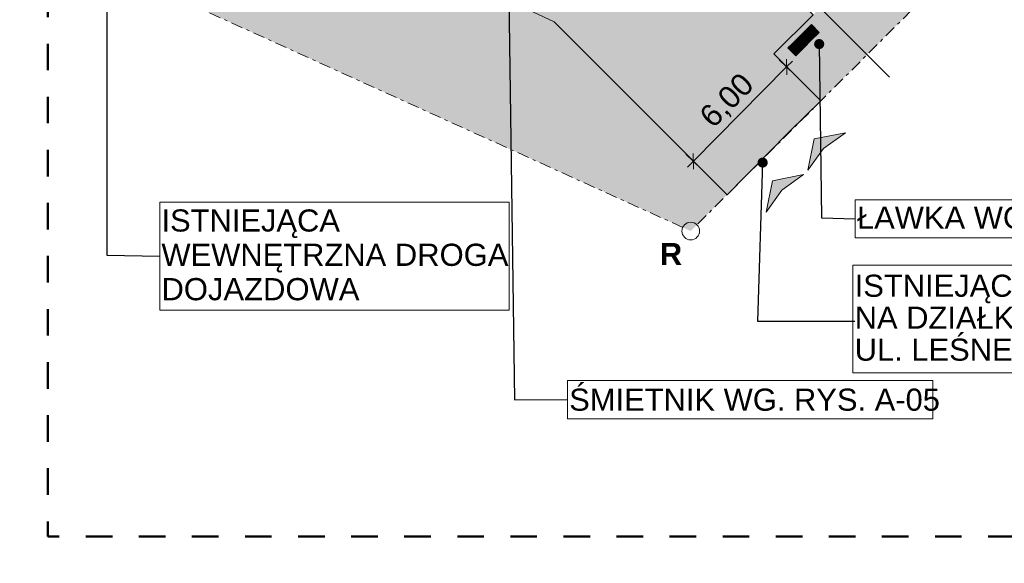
# Model space of a CAD drawing. Header units: millimetres. Extents: x 85983 to 6689246, y 628102 to 1220745.
# Tile 4 of 19: x 686304 to 730829, y 780131 to 804713. Entities that reach past the tile are written whole.
import ezdxf
from ezdxf.xclip import XClip

# ---------------------------------------------------------------- set-up
doc = ezdxf.new("R2010")
doc.units = ezdxf.units.MM
doc.header["$MEASUREMENT"] = 0
doc.header["$XCLIPFRAME"] = 0
for name, pattern in [('Kropki i Kreski', [670.277762, 352.777767, -176.388884, 0, -141.111112]), ('Przerywana długa 2', [2400, 1200, -1200]), ('Przerywana podwójnie', [1093.611073, 529.166651, -211.666656, 141.111112, -211.666656])]:
    doc.linetypes.add(name, pattern=pattern)
for name, color, linetype, lineweight in [('2D - Ogólne_Nr_pióra__21', 7, 'Continuous', 25), ('__ Granica opracowania_Nr_pióra__20', 1, 'Continuous', 13), ('__ Granica opracowania_Nr_pióra__26', 5, 'Continuous', 50), ('__ Powierzchnie utwardzone- projektowane (drogi dojazdowe)_Nr_pióra__38', 30, 'Continuous', 13), ('_MDCP cyfrowa_Nr_pióra__102', 8, 'Continuous', 5), ('Konstrukcja - Belki_Nr_pióra__1', 7, 'Continuous', 13), ('Opisy - Etykiety_Nr_pióra__1', 7, 'Continuous', 13), ('Opisy - Etykiety_Nr_pióra__20', 1, 'Continuous', 13), ('Opisy - Etykiety_Nr_pióra__80', 3, 'Continuous', 13), ('SKMBT_C28023102512110_2_0_Nr_pióra__1', 7, 'Continuous', 13), ('Wymiarowanie - Ogólne_Nr_pióra__1', 7, 'Continuous', 13), ('Wymiarowanie - Ogólne_Nr_pióra__20', 1, 'Continuous', 13)]:
    doc.layers.add(name, color=color, linetype=linetype, lineweight=lineweight)
for name, color, linetype, lineweight, true_color in [('2D - Ogólne_Nr_pióra__82', 7, 'Continuous', 13, 0xaaaaaa), ('__ Powierzchnia biologicznie czynna (las)_Nr_pióra__93', 7, 'Continuous', 13, 0xb5b54a), ('__ Powierzchnie utwardzone- projektowane (drogi dojazdowe)_Nr_pióra__82', 7, 'Continuous', 13, 0xaaaaaa), ('Konstrukcja - Belki_Nr_pióra__69', 7, 'Continuous', 13, 0x71cebe), ('Konstrukcja - Belki_Nr_pióra__90', 7, 'Continuous', 13, 0x00bfbf)]:
    doc.layers.add(name, color=color, linetype=linetype, lineweight=lineweight, true_color=true_color)
for name, color, linetype in [('2D - Rysunki i Obrazki', 7, 'Continuous'), ('__ Granica opracowania', 7, 'Continuous'), ('Konstrukcja - Belki', 7, 'Continuous'), ('Opisy - Etykiety', 7, 'Continuous'), ('Wymiarowanie - Ogólne', 7, 'Continuous')]:
    doc.layers.add(name, color=color, linetype=linetype)
doc.styles.add('STYL_AUTOMATYCZNY_1', font='arial.ttf')
doc.styles.add('STYL_AUTOMATYCZNY_2', font='arial.ttf')
doc.dimstyles.new('STYL_AUTOMATYCZNY__1', dxfattribs={"dimtxt": 1000, "dimasz": 475, "dimexe": 0.18, "dimexo": 0.0625, "dimgap": 0, "dimtad": 1, "dimlfac": 0.001, "dimzin": 0, "dimdsep": 46, "dimtxsty": 'STYL_AUTOMATYCZNY_1', "dimblk": 'ARROWHEAD_6', "dimblk1": 'ARROWHEAD_6', "dimblk2": 'ARROWHEAD_6', "dimcen": 0.09, "dimse1": 1, "dimse2": 1, "dimclrd": 7, "dimclre": 7, "dimclrt": 1, "dimazin": 0, "dimtfac": 1, "dimtdec": 4, "dimtmove": 2, "dimatfit": 3, "dimfxl": 1, "dimtolj": 1, "dimtzin": 0, "dimarcsym": 0})
doc.dimstyles.new('STYL_AUTOMATYCZNY__2', dxfattribs={"dimtxt": 1000, "dimasz": 475, "dimexe": 0.18, "dimexo": 0.0625, "dimgap": 0, "dimtad": 1, "dimlfac": 0.001, "dimzin": 0, "dimdsep": 46, "dimtxsty": 'STYL_AUTOMATYCZNY_1', "dimblk": 'ARROWHEAD_6', "dimblk1": 'ARROWHEAD_6', "dimblk2": 'ARROWHEAD_6', "dimcen": 0.09, "dimse1": 1, "dimse2": 1, "dimclrd": 7, "dimclre": 7, "dimclrt": 1, "dimazin": 0, "dimtfac": 1, "dimtdec": 4, "dimtmove": 0, "dimatfit": 3, "dimfxl": 1, "dimtolj": 1, "dimtzin": 0, "dimarcsym": 0})
doc.dimstyles.new('STYL_AUTOMATYCZNY__3', dxfattribs={"dimtxt": 0.18, "dimasz": 912, "dimexe": 0.18, "dimexo": 0.0625, "dimgap": 0, "dimtad": 0, "dimtih": 1, "dimtoh": 1, "dimdec": 4, "dimzin": 0, "dimdsep": 46, "dimcen": 0.09, "dimadec": 0, "dimazin": 0, "dimtfac": 1, "dimtdec": 4, "dimtmove": 0, "dimatfit": 3, "dimldrblk": 'ARROWHEAD_11', "dimfxl": 1, "dimtolj": 1, "dimtzin": 0, "dimarcsym": 0})
picture_1 = doc.add_image_def('image1.tif', size_in_pixel=(12377, 8750))

# ---------------------------------------------------------------- blocks, each defined once
blk = doc.blocks.new('Rysunek_1_2', base_point=(505117, 924424))
at = {"layer": 'SKMBT_C28023102512110_2_0_Nr_pióra__1', "color": 7, "lineweight": 13}
image = blk.add_image(picture_1, insert=(85983, 628102), size_in_units=(838268, 592643), dxfattribs=at)
image.set_boundary_path([(-0.5, -0.5), (12376.5, 8749.5)])
blk = doc.blocks.new('Belka_11_4', base_point=(721143, 803530))
at = {"layer": 'Konstrukcja - Belki_Nr_pióra__1', "color": 7, "linetype": 'Continuous', "lineweight": 13}
for p, q in [((721047, 803434), (721224, 803611)), ((721047, 803434), (721401, 803081)), ((721224, 803611), (721578, 803257)), ((721401, 803081), (721578, 803257))]:
    blk.add_line(p, q, dxfattribs=at)
at = {"layer": 'Konstrukcja - Belki_Nr_pióra__69', "color": 123, "linetype": 'Kropki i Kreski', "lineweight": 13, "true_color": 0x71cebe}
blk.add_line((721143, 803530), (721496, 803176), dxfattribs=at)
blk = doc.blocks.new('Belka_12_4', base_point=(722012, 804399))
at = {"layer": 'Konstrukcja - Belki_Nr_pióra__1', "color": 7, "linetype": 'Continuous', "lineweight": 13}
for p, q in [((721931, 804318), (722108, 804495)), ((721931, 804318), (722285, 803964)), ((722108, 804495), (722461, 804141)), ((722285, 803964), (722461, 804141))]:
    blk.add_line(p, q, dxfattribs=at)
at = {"layer": 'Konstrukcja - Belki_Nr_pióra__69', "color": 123, "linetype": 'Kropki i Kreski', "lineweight": 13, "true_color": 0x71cebe}
blk.add_line((722012, 804399), (722366, 804046), dxfattribs=at)
blk = doc.blocks.new('Belka_13_4', base_point=(721079, 803430))
at = {"layer": 'Konstrukcja - Belki', "linetype": 'Continuous', "lineweight": 0, "true_color": 0xffffff}
blk.add_hatch(color=7, dxfattribs=at).paths.add_polyline_path([(721061, 803448), (721096, 803413), (722129, 804445), (722094, 804481)])
at = {"layer": 'Konstrukcja - Belki_Nr_pióra__90', "color": 132, "linetype": 'Continuous', "lineweight": 13, "true_color": 0x00bfbf}
for p, q in [((721061, 803448), (722094, 804481)), ((721096, 803413), (722129, 804445))]:
    blk.add_line(p, q, dxfattribs=at)
blk = doc.blocks.new('Belka_14_4', base_point=(721352, 803158))
at = {"layer": 'Konstrukcja - Belki', "linetype": 'Continuous', "lineweight": 0, "true_color": 0xffffff}
blk.add_hatch(color=7, dxfattribs=at).paths.add_polyline_path([(721334, 803176), (721370, 803140), (722402, 804173), (722367, 804208)])
at = {"layer": 'Konstrukcja - Belki_Nr_pióra__90', "color": 132, "linetype": 'Continuous', "lineweight": 13, "true_color": 0x00bfbf}
for p, q in [((721334, 803176), (722367, 804208)), ((721370, 803140), (722402, 804173))]:
    blk.add_line(p, q, dxfattribs=at)
blk = doc.blocks.new('Belka_15_4', base_point=(721397, 803112))
at = {"layer": 'Konstrukcja - Belki', "linetype": 'Continuous', "lineweight": 0, "true_color": 0xffffff}
blk.add_hatch(color=7, dxfattribs=at).paths.add_polyline_path([(721380, 803130), (721415, 803095), (722447, 804127), (722412, 804162)])
at = {"layer": 'Konstrukcja - Belki_Nr_pióra__90', "color": 132, "linetype": 'Continuous', "lineweight": 13, "true_color": 0x00bfbf}
for p, q in [((721380, 803130), (722412, 804162)), ((721415, 803095), (722447, 804127))]:
    blk.add_line(p, q, dxfattribs=at)
blk = doc.blocks.new('Belka_16_4', base_point=(721306, 803203))
at = {"layer": 'Konstrukcja - Belki', "linetype": 'Continuous', "lineweight": 0, "true_color": 0xffffff}
blk.add_hatch(color=7, dxfattribs=at).paths.add_polyline_path([(721289, 803221), (721324, 803186), (722356, 804218), (722321, 804253)])
at = {"layer": 'Konstrukcja - Belki_Nr_pióra__90', "color": 132, "linetype": 'Continuous', "lineweight": 13, "true_color": 0x00bfbf}
for p, q in [((721289, 803221), (722321, 804253)), ((721324, 803186), (722356, 804218))]:
    blk.add_line(p, q, dxfattribs=at)
blk = doc.blocks.new('Belka_17_4', base_point=(721261, 803249))
at = {"layer": 'Konstrukcja - Belki', "linetype": 'Continuous', "lineweight": 0, "true_color": 0xffffff}
blk.add_hatch(color=7, dxfattribs=at).paths.add_polyline_path([(721243, 803266), (721279, 803231), (722311, 804263), (722276, 804299)])
at = {"layer": 'Konstrukcja - Belki_Nr_pióra__90', "color": 132, "linetype": 'Continuous', "lineweight": 13, "true_color": 0x00bfbf}
for p, q in [((721243, 803266), (722276, 804299)), ((721279, 803231), (722311, 804263))]:
    blk.add_line(p, q, dxfattribs=at)
blk = doc.blocks.new('Belka_18_4', base_point=(721215, 803294))
at = {"layer": 'Konstrukcja - Belki', "linetype": 'Continuous', "lineweight": 0, "true_color": 0xffffff}
blk.add_hatch(color=7, dxfattribs=at).paths.add_polyline_path([(721198, 803312), (721233, 803277), (722266, 804309), (722230, 804344)])
at = {"layer": 'Konstrukcja - Belki_Nr_pióra__90', "color": 132, "linetype": 'Continuous', "lineweight": 13, "true_color": 0x00bfbf}
for p, q in [((721198, 803312), (722230, 804344)), ((721233, 803277), (722266, 804309))]:
    blk.add_line(p, q, dxfattribs=at)
blk = doc.blocks.new('Belka_19_4', base_point=(721170, 803340))
at = {"layer": 'Konstrukcja - Belki', "linetype": 'Continuous', "lineweight": 0, "true_color": 0xffffff}
blk.add_hatch(color=7, dxfattribs=at).paths.add_polyline_path([(721152, 803357), (721188, 803322), (722220, 804354), (722185, 804390)])
at = {"layer": 'Konstrukcja - Belki_Nr_pióra__90', "color": 132, "linetype": 'Continuous', "lineweight": 13, "true_color": 0x00bfbf}
for p, q in [((721152, 803357), (722185, 804390)), ((721188, 803322), (722220, 804354))]:
    blk.add_line(p, q, dxfattribs=at)
blk = doc.blocks.new('Belka_20_4', base_point=(721125, 803385))
at = {"layer": 'Konstrukcja - Belki', "linetype": 'Continuous', "lineweight": 0, "true_color": 0xffffff}
blk.add_hatch(color=7, dxfattribs=at).paths.add_polyline_path([(721107, 803403), (721142, 803367), (722175, 804400), (722139, 804435)])
at = {"layer": 'Konstrukcja - Belki_Nr_pióra__90', "color": 132, "linetype": 'Continuous', "lineweight": 13, "true_color": 0x00bfbf}
for p, q in [((721107, 803403), (722139, 804435)), ((721142, 803367), (722175, 804400))]:
    blk.add_line(p, q, dxfattribs=at)
blk = doc.blocks.new('Linia_4_4', base_point=(733866, 812374))
at = {"layer": '__ Granica opracowania_Nr_pióra__20', "color": 1, "linetype": 'Przerywana podwójnie', "lineweight": 13}
blk.add_line((733583, 812091), (716932, 795440), dxfattribs=at)
at = {"layer": '__ Granica opracowania_Nr_pióra__20', "color": 1, "linetype": 'Continuous', "lineweight": 13}
for centre in [(733866, 812374), (716649, 795157)]:
    blk.add_circle(centre, 400, dxfattribs=at)
blk = doc.blocks.new('Linia_5_4', base_point=(716649, 795157))
at = {"layer": '__ Granica opracowania_Nr_pióra__20', "color": 1, "linetype": 'Przerywana podwójnie', "lineweight": 13}
blk.add_line((716285, 795322), (655451, 822897), dxfattribs=at)
at = {"layer": '__ Granica opracowania_Nr_pióra__20', "color": 1, "linetype": 'Continuous', "lineweight": 13}
blk.add_circle((716649, 795157), 400, dxfattribs=at)
blk = doc.blocks.new('*D32')
at = {"layer": 'Wymiarowanie - Ogólne_Nr_pióra__1', "color": 7, "linetype": 'Continuous', "lineweight": 13}
for p, q in [((727610, 810007), (726903, 810007)), ((727257, 810007), (729378, 807886)), ((729047, 807554), (729709, 808217)), ((729024, 807886), (729732, 807886)), ((729378, 807886), (729643, 807621))]:
    blk.add_line(p, q, dxfattribs=at)
blk = doc.blocks.new('ARROWHEAD_6')
at = {"color": 0, "linetype": 'Continuous', "lineweight": 0}
for p, q in [((0, 0), (-1, 0)), ((-0.5, -0.5), (0.5, 0.5))]:
    blk.add_line(p, q, dxfattribs=at)
blk = doc.blocks.new('*D36')
at = {"layer": 'Wymiarowanie - Ogólne_Nr_pióra__1', "color": 7, "linetype": 'Continuous', "lineweight": 13}
for p, q in [((721320, 802245), (720653, 802905)), ((720989, 802221), (720985, 802928)), ((720987, 802575), (721250, 802841)), ((716767, 798310), (720987, 802575)), ((717100, 797980), (716434, 798639)), ((716765, 798663), (716769, 797956)), ((716503, 798043), (716767, 798310))]:
    blk.add_line(p, q, dxfattribs=at)
at = {"layer": 'Wymiarowanie - Ogólne_Nr_pióra__20', "color": 1, "lineweight": 13, "insert": (717796, 799634), "char_height": 1000, "attachment_point": 7, "rotation": 45.3066, "style": 'STYL_AUTOMATYCZNY_1'}
blk.add_mtext('\\A1;{\\pql;\\fArial|b0|i0|c238|p0;\\W1.000000;6,00}', dxfattribs=at)
blk = doc.blocks.new('ARROWHEAD_11')
at = {"color": 0, "linetype": 'Continuous', "lineweight": 0}
blk.add_line((0, 0), (-1, 0), dxfattribs=at)
at = {"color": 0, "linetype": 'Continuous', "lineweight": 0, "const_width": 0.25, "flags": 128}
blk.add_lwpolyline([(-0.125, 0, 1), (0.125, 0, 1)], format="xyb", close=True, dxfattribs=at)
blk = doc.blocks.new('Symbol wejścia 27')
at = {"layer": 'Opisy - Etykiety', "linetype": 'Continuous', "lineweight": 0, "true_color": 0x000000}
blk.add_hatch(color=18, dxfattribs=at).paths.add_polyline_path([(0, 0), (1200, 200), (2400, 0), (1200, 800)])
at = {"layer": 'Opisy - Etykiety_Nr_pióra__1', "color": 7, "linetype": 'Continuous', "lineweight": 13}
for p, q in [((0, 0), (1200, 800)), ((2400, 0), (1200, 800)), ((0, 0), (1200, 200)), ((2400, 0), (1200, 200))]:
    blk.add_line(p, q, dxfattribs=at)
blk = doc.blocks.new('Symbol wejścia 27_2')
at = {"layer": 'Opisy - Etykiety_Nr_pióra__80', "linetype": 'Continuous', "lineweight": 13}
blk.add_hatch(color=3, dxfattribs=at).paths.add_polyline_path([(0, 0), (1200, 200), (2400, 0), (1200, 800)])
at = {"layer": 'Opisy - Etykiety_Nr_pióra__80', "color": 3, "linetype": 'Continuous', "lineweight": 13}
for p, q in [((0, 0), (1200, 800)), ((2400, 0), (1200, 800)), ((0, 0), (1200, 200)), ((2400, 0), (1200, 200))]:
    blk.add_line(p, q, dxfattribs=at)

msp = doc.modelspace()

# ---------------------------------------------------------------- hatches: boundary and pattern name
at = {"layer": '__ Powierzchnia biologicznie czynna (las)_Nr_pióra__93', "linetype": 'Continuous', "lineweight": 0, "true_color": 0x5a5a25}
for points in [[(248124.203, 749057.088), (257038.48, 749303.325), (256679.938, 745964.291), (271820.615, 746636.469), (363669.04, 798799.998), (401784.659, 816869.624), (454017.172, 839738.995), (499755.914, 853573.553), (605632.631, 846232.767), (657300.469, 832398.21), (707111.986, 809095.826), (712564.902, 814548.742), (716100.436, 818084.275), (725717.088, 808467.623), (720413.787, 803164.322), (722535.108, 801043.002), (733866.166, 812374.06), (739581.61, 815143.898), (724249.514, 830475.994), (706096.272, 812322.752), (658823.867, 833839.652), (606449.744, 847984.488), (499216.595, 856012.639), (453723.744, 842441.242), (402253.969, 820244.177), (362738.042, 801727.052), (271566.348, 750035.753), (248124.203, 749338.611)], [(248083.616, 739028.003), (248083.616, 738975.606), (277343.728, 739845.768), (367723.466, 791088.054), (406960.013, 809474.261), (457107.318, 831099.122), (501762.016, 844420.481), (604474.548, 836730.773), (655087.021, 823061.711), (716649.403, 795157.298), (718292.496, 796800.39), (710474.928, 804617.958), (657633.814, 829337.621), (606679.687, 842981.076), (500860.914, 850317.844), (456260.964, 836827.735), (364257.069, 796544.949), (271932.728, 744111.133), (256406.934, 743421.858), (255960.616, 739265.397)]]:
    msp.add_hatch(color=59, dxfattribs=at).paths.add_polyline_path(points)
at = {"layer": '__ Powierzchnie utwardzone- projektowane (drogi dojazdowe)_Nr_pióra__38', "linetype": 'Continuous', "lineweight": 0, "true_color": 0xffbf7f}
msp.add_hatch(color=31, dxfattribs=at).paths.add_polyline_path([(184773.195, 747342.357), (193127.545, 745166.374, -0.880076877), (193216.092, 745155.031, -0.054805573), (193215.017, 745145.255), (205797.167, 742344.808, -0.896084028), (205886.092, 742335.031, -0.012099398), (205886.039, 742332.854), (216326.144, 741827.208, -0.961524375), (216416.071, 741826.384), (230296.112, 742243.679, -0.007513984), (230296.092, 742245.031, -0.977628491), (230386.046, 742247.067), (245756.138, 742942.996, -0.011312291), (245756.092, 742945.031, -0.977542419), (245846.045, 742947.075), (256407.501, 743427.141), (256406.934, 743421.858), (271932.728, 744111.133), (364257.069, 796544.949), (456260.964, 836827.735), (500860.914, 850317.844), (606679.687, 842981.076), (657633.814, 829337.621), (710474.928, 804617.958), (718292.496, 796800.39), (721106.307, 799644.481), (722535.108, 801043.002), (720413.787, 803164.322), (722181.554, 804932.089), (712564.902, 814548.742), (707111.986, 809095.826), (657300.469, 832398.21), (605632.631, 846232.767), (499755.914, 853573.553), (454017.172, 839738.995), (401784.659, 816869.624), (363669.04, 798799.998), (271820.615, 746636.469), (256679.938, 745964.291), (256673.905, 745908.114), (245596.048, 745417.024), (245506.137, 745413.024), (229916.047, 744717.038, -0.011153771), (229916.092, 744715.031, -0.993462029), (229826.096, 744714.441), (216196.088, 744535.622, -0.003279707), (216196.092, 744535.031, -0.999999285), (216106.092, 744535.031, -0.007573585), (216106.112, 744536.394), (212597.969, 744642.702, 0.001142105), (209926.982, 744593.354), (209474.806, 744583.792, -0.002230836), (208787.621, 744570.507, -0.005246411), (207483.278, 744562.158), (207400.905, 744562.527, 0.012630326), (206412.048, 744539.896, -0.078608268), (204890.801, 744703.99, -0.011565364), (204638.334, 744772.837, 0.011441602), (203269.446, 745111.672), (203140.377, 745140.212, -0.006256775), (201102.226, 745617.855, -0.001008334), (200746.467, 745706.323), (200339.268, 745807.58, 0.004418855), (199174.068, 746082.603, -0.0134412), (198554.588, 746228.135, -0.015311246), (198151.735, 746341.933, 0.001024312), (198110.87, 746354.95, 0.035796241), (197830.557, 746419.448, -0.006649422), (197812.762, 746422.061, -0.055286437), (197590.468, 746474.034, -0.138202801), (197403.669, 746610.41), (197276.281, 746636.813), (193855.155, 747345.898, -0.902700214), (193766.092, 747355.031, -0.07964149), (193768.346, 747369.097), (185283.837, 750160.966, -0.369739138), (185233.758, 750130.633)])

# ---------------------------------------------------------------- linework, layer by layer
at = {"layer": '2D - Ogólne_Nr_pióra__21', "color": 7, "linetype": 'Continuous', "lineweight": 25, "flags": 128}
for points in [[(721966.511, 804282.686), (721976.613, 804272.585), (722139.248, 804435.219), (722129.146, 804445.321)], [(722011.968, 804237.229), (722022.07, 804227.128), (722188.24, 804393.298), (722178.138, 804403.399)], [(722057.425, 804191.772), (722067.527, 804181.671), (722233.697, 804347.841), (722223.595, 804357.942)], [(722107.933, 804494.818), (722093.791, 804480.676), (722447.344, 804127.123), (722461.486, 804141.265)], [(722102.882, 804146.315), (722112.984, 804136.214), (722279.154, 804302.384), (722269.052, 804312.486)], [(722148.339, 804100.859), (722158.44, 804090.757), (722324.611, 804256.927), (722314.509, 804267.029)], [(722193.796, 804055.402), (722203.897, 804045.3), (722370.067, 804211.47), (722359.966, 804221.572)], [(722239.253, 804009.945), (722249.354, 803999.843), (722415.524, 804166.013), (722405.423, 804176.115)], [(721061.033, 803447.918), (721047.283, 803434.168), (721400.836, 803080.615), (721414.586, 803094.365)], [(721096.388, 803412.563), (721106.489, 803402.461), (721269.506, 803565.478), (721259.405, 803575.579)], [(721141.845, 803367.106), (721151.946, 803357.004), (721314.963, 803520.021), (721304.862, 803530.122)], [(721187.302, 803321.649), (721197.403, 803311.547), (721360.42, 803474.564), (721350.318, 803484.666)], [(721232.759, 803276.192), (721242.86, 803266.09), (721405.877, 803429.107), (721395.775, 803439.209)], [(721278.598, 803231.117), (721288.699, 803221.016), (721451.334, 803383.65), (721441.232, 803393.752)], [(721324.054, 803185.66), (721334.156, 803175.559), (721496.791, 803338.193), (721486.689, 803348.295)], [(721369.129, 803139.821), (721379.231, 803129.72), (721542.247, 803292.737), (721532.146, 803302.838)]]:
    msp.add_lwpolyline(points, close=True, dxfattribs=at)
at = {"layer": '2D - Ogólne_Nr_pióra__82', "color": 253, "linetype": 'Continuous', "lineweight": 13, "true_color": 0xaaaaaa, "flags": 128}
for points in [[(721061.033, 803447.918), (722093.791, 804480.676), (722129.146, 804445.321), (721096.388, 803412.563)], [(721106.872, 803402.843), (722139.248, 804435.219), (722174.603, 804399.864), (721142.227, 803367.488)], [(721152.328, 803357.386), (722184.704, 804389.762), (722220.06, 804354.407), (721187.684, 803322.031)], [(721197.785, 803311.929), (722230.161, 804344.305), (722265.517, 804308.95), (721233.141, 803276.574)], [(721243.242, 803266.473), (722275.618, 804298.848), (722310.973, 804263.493), (721278.598, 803231.117)], [(721288.699, 803221.016), (722321.075, 804253.392), (722356.43, 804218.036), (721324.054, 803185.66)], [(721334.156, 803175.559), (722366.532, 804207.935), (722401.887, 804172.579), (721369.511, 803140.204)], [(721379.613, 803130.102), (722411.989, 804162.478), (722447.344, 804127.123), (721414.968, 803094.747)]]:
    msp.add_lwpolyline(points, close=True, dxfattribs=at)
at = {"layer": '__ Granica opracowania_Nr_pióra__26', "color": 5, "linetype": 'Przerywana długa 2', "lineweight": 50, "flags": 128}
msp.add_lwpolyline([(687573.448, 839497.739), (754760.8, 839497.739), (754760.8, 781350.141), (687573.448, 781350.141)], close=True, dxfattribs=at)
at = {"layer": '__ Powierzchnie utwardzone- projektowane (drogi dojazdowe)_Nr_pióra__82', "color": 253, "linetype": 'Continuous', "lineweight": 13, "true_color": 0xaaaaaa, "flags": 128}
msp.add_lwpolyline([(500860.914, 850317.844), (606679.687, 842981.076), (657633.814, 829337.621), (710474.928, 804617.958), (718292.496, 796800.39), (721106.307, 799644.481), (722535.108, 801043.002), (720413.787, 803164.322), (722181.554, 804932.089), (712564.902, 814548.742), (707111.986, 809095.826), (657300.469, 832398.21), (605632.631, 846232.767), (499755.914, 853573.553)], dxfattribs=at)
at = {"layer": '_MDCP cyfrowa_Nr_pióra__102', "color": 8, "linetype": 'Continuous', "lineweight": 5}
msp.add_line((722500.61, 805251.145), (725640.562, 802111.193), dxfattribs=at)

# ---------------------------------------------------------------- block references
at = {"layer": '2D - Rysunki i Obrazki', "color": 151, "linetype": 'Continuous', "lineweight": 13, "true_color": 0x80c2ff}
ref = msp.add_blockref('Rysunek_1_2', (505117.46, 924423.537), dxfattribs=at)
XClip(ref).set_block_clipping_path([(85983.4166999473, 628101.9790052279), (924251.5038686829, 1220745.0959693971)])
at = {"layer": '__ Granica opracowania', "color": 1, "linetype": 'Przerywana podwójnie', "lineweight": 13}
for name, p in [('Linia_5_4', (716649.403, 795157.298)), ('Linia_4_4', (733866.166, 812374.06))]:
    msp.add_blockref(name, p, dxfattribs=at)
at = {"layer": 'Konstrukcja - Belki', "color": 132, "lineweight": 13, "true_color": 0x00bfbf}
for name, p in [('Belka_13_4', (721078.71, 803430.24)), ('Belka_20_4', (721124.549, 803385.166)), ('Belka_19_4', (721170.006, 803339.709)), ('Belka_18_4', (721215.463, 803294.252)), ('Belka_17_4', (721260.92, 803248.795)), ('Belka_16_4', (721306.377, 803203.338)), ('Belka_14_4', (721351.834, 803157.881)), ('Belka_15_4', (721397.29, 803112.424))]:
    msp.add_blockref(name, p, dxfattribs=at)
at = {"layer": 'Konstrukcja - Belki', "color": 7, "lineweight": 13}
for name, p in [('Belka_12_4', (722012.473, 804399.359)), ('Belka_11_4', (721142.742, 803529.627))]:
    msp.add_blockref(name, p, dxfattribs=at)
at = {"layer": 'Opisy - Etykiety', "color": 104, "linetype": 'Continuous', "lineweight": 13, "true_color": 0x029e21, "zscale": 1000, "rotation": 45.00000000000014}
for name, p in [('Symbol wejścia 27', (721948.501, 797904.53)), ('Symbol wejścia 27_2', (720056.932, 796012.961))]:
    msp.add_blockref(name, p, dxfattribs=at)

# ---------------------------------------------------------------- texts
at = {"layer": 'Opisy - Etykiety_Nr_pióra__20', "color": 1, "linetype": 'Continuous', "lineweight": 13, "insert": (715252.085, 794118.541), "char_height": 1000, "attachment_point": 4, "style": 'STYL_AUTOMATYCZNY_2'}
msp.add_mtext('\\A1;{\\pql;\\fArial|b1|i0|c238|p0;\\W1.000000;R}', dxfattribs=at)

# ---------------------------------------------------------------- dimensions: what is measured, and where the dimension line sits
at = {"layer": 'Wymiarowanie - Ogólne', "color": 7, "linetype": 'Continuous', "lineweight": 13}
for base, p1, p2, angle, dimstyle, picture, middle, turn in [((729378.028, 807885.922), (725717.088, 808467.623), (725647.672, 804155.567), 315, 'STYL_AUTOMATYCZNY__1', '*D32', (728569.201, 809684.698), 315), ((720986.708, 802574.916), (718292.496, 796800.39), (722535.108, 801043.002), 45.3066294, 'STYL_AUTOMATYCZNY__2', '*D36', (718351.052, 800906.188), 45.3066294)]:
    dim = msp.add_linear_dim(base=base, p1=p1, p2=p2, angle=angle, dimstyle=dimstyle, dxfattribs=at)
    dim.commit()
    dim.dimension.update_dxf_attribs({"geometry": picture, "text_midpoint": middle, "dimtype": 160, "text_rotation": turn})

# ---------------------------------------------------------------- next in the draw order: wipeouts: each hides what was drawn before it
at = {"color": 7, "linetype": 'Continuous', "lineweight": 13, "ltscale": 5398014.182407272}
msp.add_wipeout([(724087.794, 794842.193), (738424.183, 794842.193), (738424.183, 796573.623), (724087.794, 796573.623)], dxfattribs=at).dxf.layer = 'Opisy - Etykiety_Nr_pióra__1'
at = {"color": 7, "linetype": 'Continuous', "lineweight": 13, "ltscale": 5287407.836337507}
msp.add_wipeout([(692634.822, 791580.826), (708432.612, 791580.826), (708432.612, 796465.915), (692634.822, 796465.915)], dxfattribs=at).dxf.layer = 'Opisy - Etykiety_Nr_pióra__1'
at = {"color": 7, "linetype": 'Continuous', "lineweight": 13, "ltscale": 5326897.418902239}
msp.add_wipeout([(711072.556, 786666.007), (727591.969, 786666.007), (727591.969, 788397.439), (711072.556, 788397.439)], dxfattribs=at).dxf.layer = 'Opisy - Etykiety_Nr_pióra__1'

# ---------------------------------------------------------------- next in the draw order: linework, layer by layer
at = {"layer": 'Opisy - Etykiety_Nr_pióra__1', "color": 7, "linetype": 'Continuous', "lineweight": 13, "flags": 128}
for points in [[(724087.794, 794842.193), (738424.183, 794842.193), (738424.183, 796573.623), (724087.794, 796573.623), (724087.794, 794842.193)], [(692634.822, 791580.826), (708432.612, 791580.826), (708432.612, 796465.915), (692634.822, 796465.915), (692634.822, 791580.826)], [(711072.556, 786666.007), (727591.969, 786666.007), (727591.969, 788397.439), (711072.556, 788397.439), (711072.556, 786666.007)]]:
    msp.add_lwpolyline(points, close=True, dxfattribs=at)

# ---------------------------------------------------------------- next in the draw order: texts
at = {"layer": 'Opisy - Etykiety_Nr_pióra__1', "color": 7, "linetype": 'Continuous', "lineweight": 13, "insert": (692714.822, 794072.705), "char_height": 1000, "attachment_point": 4, "line_spacing_factor": 0.929187, "style": 'STYL_AUTOMATYCZNY_1'}
msp.add_mtext('\\A1;{\\pql;\\fArial|b0|i0|c238|p0;\\W1.000000;ISTNIEJĄCA \\P\\pql;\\fArial|b0|i0|c238|p0;\\W1.000000;WEWNĘTRZNA \\fArial|b0|i0|c238|p0;\\H1.003436x;\\W1.000000;DROGA \\P\\pql;\\fArial|b0|i0|c238|p0;\\W1.000000;DOJAZDOWA}', dxfattribs=at)
at = {"layer": 'Opisy - Etykiety_Nr_pióra__1', "color": 7, "linetype": 'Continuous', "lineweight": 13, "char_height": 1000, "attachment_point": 4, "style": 'STYL_AUTOMATYCZNY_1'}
for s, insert in [('\\A1;{\\pql;\\fArial|b0|i0|c238|p0;\\W1.000000;Ł\\fArial|b0|i0|c238|p0;\\W1.000000;AWKA WG. RYS A-04}', (724167.794, 795756.681)), ('\\A1;{\\pql;\\fArial|b0|i0|c238|p0;\\W1.000000;Ś\\fArial|b0|i0|c238|p0;\\W1.000000;MIETNIK WG. RYS. A-05}', (711152.556, 787523.799))]:
    msp.add_mtext(s, dxfattribs=dict(at, insert=insert))

# ---------------------------------------------------------------- next in the draw order: leaders
at = {"layer": 'Opisy - Etykiety_Nr_pióra__1', "color": 7, "linetype": 'Continuous', "lineweight": 13, "annotation_type": 0, "has_hookline": 1, "hookline_direction": 0}
for points, text_width in [([(690248.303, 815232.535), (690248.303, 794072.705), (692634.822, 794023.37)], 15668.596), ([(708355.759, 810655.716), (708686.037, 787523.799), (711072.556, 787531.723)], 16635), ([(722457.232, 803611.637), (722555.496, 795756.681), (724087.794, 795707.908)], 14594)]:
    msp.add_leader(points, dimstyle='STYL_AUTOMATYCZNY__3', dxfattribs=dict(at, text_width=text_width))

# ---------------------------------------------------------------- next in the draw order: wipeouts: each hides what was drawn before it
at = {"color": 7, "linetype": 'Continuous', "lineweight": 13, "ltscale": 5394442.504303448}
msp.add_wipeout([(723983.163, 788737.681), (748990.689, 788737.681), (748990.689, 793611.971), (723983.163, 793611.971)], dxfattribs=at).dxf.layer = 'Opisy - Etykiety_Nr_pióra__1'

# ---------------------------------------------------------------- next in the draw order: linework, layer by layer
at = {"layer": 'Opisy - Etykiety_Nr_pióra__1', "color": 7, "linetype": 'Continuous', "lineweight": 13, "flags": 128}
msp.add_lwpolyline([(723983.163, 788737.681), (748990.689, 788737.681), (748990.689, 793611.971), (723983.163, 793611.971), (723983.163, 788737.681)], close=True, dxfattribs=at)

# ---------------------------------------------------------------- next in the draw order: texts
at = {"layer": 'Opisy - Etykiety_Nr_pióra__1', "color": 7, "linetype": 'Continuous', "lineweight": 13, "insert": (724063.163, 791087.663), "char_height": 1000, "width": 24847.5256, "attachment_point": 4, "line_spacing_factor": 0.867063, "style": 'STYL_AUTOMATYCZNY_1'}
msp.add_mtext('\\A1;{\\pql;\\fArial|b0|i0|c238|p0;\\W1.000000;ISTNIEJĄCY ZJAZD \\P\\pql;\\fArial|b0|i0|c238|p0;\\W1.000000;NA DZIAŁKĘ Z DROGI PUBLICZNEJ UL. \\fArial|b0|i0|c238|p0;\\W1.000000;LEŚNEJ (DZ. O NR GEOD. 202)}', dxfattribs=at)

# ---------------------------------------------------------------- next in the draw order: leaders
at = {"layer": 'Opisy - Etykiety_Nr_pióra__1', "color": 7, "linetype": 'Continuous', "lineweight": 13, "annotation_type": 0, "has_hookline": 1, "hookline_direction": 0, "text_width": 23056}
msp.add_leader([(719901.778, 798251.92), (719675.424, 791087.663), (724063.163, 791087.663)], dimstyle='STYL_AUTOMATYCZNY__3', dxfattribs=at)

doc.saveas('drawing.dxf')
